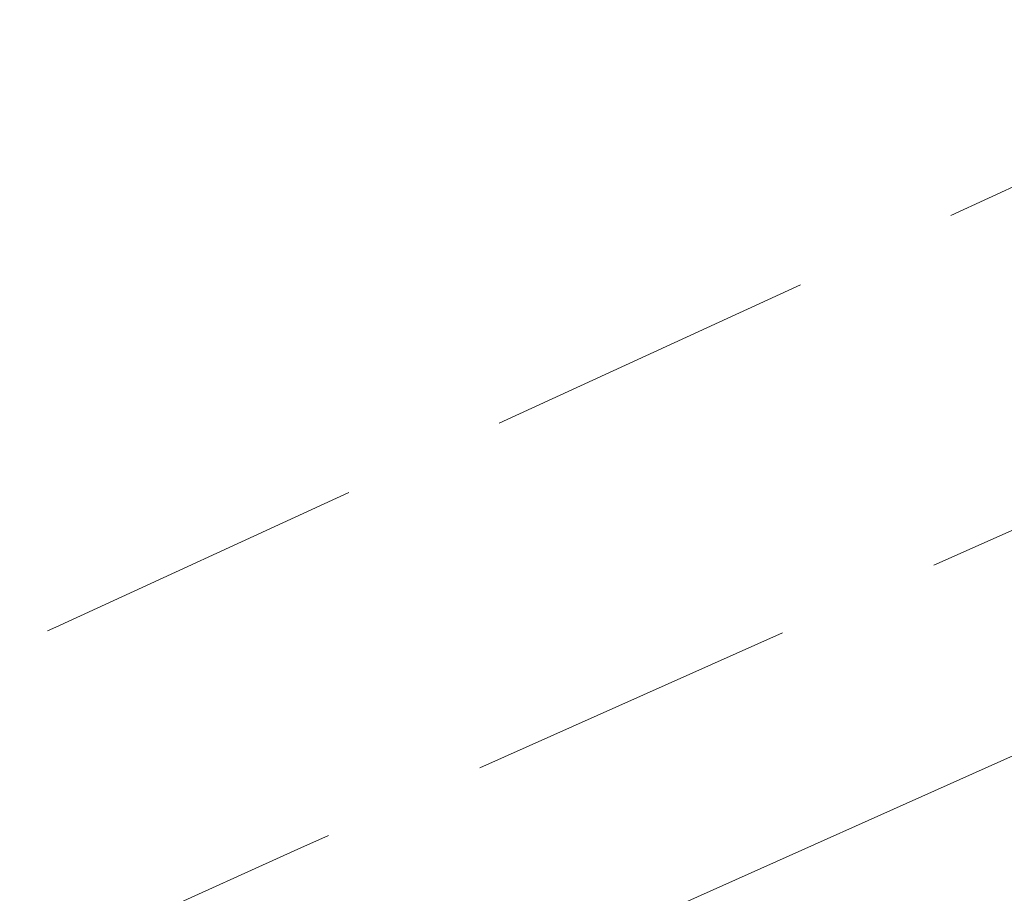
# Model space of a CAD drawing. Header units: metres. Extents: x 8440716 to 8446743, y 5883760 to 5887966.
# Tile 18 of 256: x 8442232.98 to 8442235.95, y 5885674.73 to 5885677.36. Entities that reach past the tile are written whole.
import ezdxf

# ---------------------------------------------------------------- set-up
doc = ezdxf.new("R2010")
doc.units = ezdxf.units.M
doc.header["$MEASUREMENT"] = 0
doc.linetypes.add('1.0_0.5', pattern=[1.5, 1, -0.5])
doc.layers.add('chodnik', color=253, linetype='CONTINUOUS')
doc.layers.add('przewód telekomunikacyjny podziemny', color=253, linetype='CONTINUOUS')

msp = doc.modelspace()

# ---------------------------------------------------------------- linework, layer by layer
at = {"layer": 'chodnik', "color": 253, "linetype": '1.0_0.5', "lineweight": 18, "flags": 128}
for points in [[(8442227.61, 5885673.02), (8442233.09, 5885675.53), (8442236.85, 5885677.26), (8442248.86, 5885682.85), (8442261.11, 5885688.95), (8442270.34, 5885693.7), (8442276.45, 5885696.95), (8442293.62, 5885706.31), (8442303.45, 5885711.71), (8442327.6, 5885725.01), (8442363.58, 5885744.79), (8442368.09, 5885747.26), (8442372.02, 5885749.46), (8442397.76, 5885763.64), (8442430.07, 5885781.43), (8442463.7, 5885799.91), (8442494.8, 5885816.96), (8442526.92, 5885834.71), (8442562.4, 5885854.15), (8442598.17, 5885873.84), (8442624.8, 5885888.46), (8442657.47, 5885906.45), (8442689.67, 5885924.19), (8442721.98, 5885941.97), (8442754.17, 5885959.73), (8442784.37, 5885976.3), (8442819.26, 5885995.45), (8442851.56, 5886013.23), (8442883.81, 5886030.99), (8442916.35, 5886048.87), (8442948.54, 5886066.59), (8442981.18, 5886084.55), (8443014.82, 5886103.01), (8443046.03, 5886120.16), (8443078.59, 5886138.04), (8443110.9, 5886155.85), (8443143.39, 5886173.76), (8443159.31, 5886182.54), (8443160.3, 5886182.95), (8443161.61, 5886183.38), (8443162.98, 5886183.6), (8443164.51, 5886183.65), (8443166.42, 5886183.54), (8443168.06, 5886183.45), (8443169.47, 5886183.69), (8443170.89, 5886184.19), (8443171.98, 5886184.78), (8443172.73, 5886185.26), (8443170.6, 5886186.43), (8443170.05, 5886186.13), (8443169.27, 5886185.79), (8443168.01, 5886185.54), (8443167.07, 5886185.56), (8443165.25, 5886185.7), (8443164.04, 5886185.74), (8443161.85, 5886185.52), (8443160.12, 5886185.08), (8443158.24, 5886184.31), (8443142.4, 5886175.6), (8443109.88, 5886157.66), (8443077.69, 5886139.94), (8443045.06, 5886121.98), (8443013.59, 5886104.73), (8442980.22, 5886086.4), (8442947.47, 5886068.38), (8442915.51, 5886050.79), (8442882.83, 5886032.85), (8442850.52, 5886015.03), (8442818.06, 5885997.17), (8442783.41, 5885978.14), (8442753.19, 5885961.54), (8442720.93, 5885943.74), (8442688.63, 5885925.96), (8442656.38, 5885908.21), (8442623.77, 5885890.25), (8442597.12, 5885875.63), (8442561.4, 5885855.99), (8442525.99, 5885836.53), (8442493.98, 5885818.86), (8442462.78, 5885801.76), (8442428.98, 5885783.14), (8442396.7, 5885765.42), (8442371.04, 5885751.28), (8442367.47, 5885749.33), (8442367.16, 5885749.31), (8442366.9, 5885749.46), (8442366.56, 5885750.02), (8442366.18, 5885750.8), (8442364.41, 5885749.81), (8442364.38, 5885749.25), (8442364.01, 5885748.06), (8442363.55, 5885747.4), (8442362.78, 5885746.73), (8442326.54, 5885726.81), (8442302.36, 5885713.49), (8442292.58, 5885708.1), (8442275.43, 5885698.75), (8442269.39, 5885695.57), (8442260.19, 5885690.78), (8442247.99, 5885684.71), (8442235.85, 5885679.08), (8442232.06, 5885677.37), (8442227.97, 5885675.56), (8442221.94, 5885672.89), (8442216.5, 5885670.61), (8442206.12, 5885666.35), (8442201.41, 5885664.48), (8442190.06, 5885660.16), (8442169.76, 5885652.89), (8442167.35, 5885652.25), (8442161.2, 5885650.61), (8442161.7, 5885648.68), (8442170.42, 5885650.93), (8442190.78, 5885658.22), (8442202.03, 5885662.53), (8442207.06, 5885664.47), (8442217.19, 5885668.66), (8442223.87, 5885671.41)], [(8442398.23, 5885762.83), (8442372.93, 5885748.87), (8442372.02, 5885749.46), (8442368.09, 5885747.26), (8442368.08, 5885746.24), (8442363.93, 5885743.94), (8442328.04, 5885724.2), (8442303.92, 5885710.92), (8442294.03, 5885705.48), (8442276.91, 5885696.15), (8442270.65, 5885692.84), (8442261.52, 5885688.13), (8442249.29, 5885682.04), (8442237.27, 5885676.4), (8442233.82, 5885674.86), (8442227.91, 5885672.18), (8442228.68, 5885670.34), (8442234.79, 5885673.06), (8442238.21, 5885674.64), (8442250.22, 5885680.25), (8442262.44, 5885686.36), (8442271.35, 5885690.96), (8442277.86, 5885694.39), (8442295.07, 5885703.76), (8442305.02, 5885709.25), (8442328.98, 5885722.44), (8442364.79, 5885742.15), (8442399.21, 5885760.98), (8442431.58, 5885778.77), (8442465.05, 5885797.22), (8442495.8, 5885814.05), (8442518.04, 5885826.35), (8442520.13, 5885827.5), (8442528.37, 5885832.06), (8442563.43, 5885851.44), (8442599.47, 5885871.24), (8442625.94, 5885885.78), (8442658.84, 5885903.89), (8442691.97, 5885922.16), (8442723.6, 5885939.55), (8442755.59, 5885957.15), (8442785.67, 5885973.69), (8442820.87, 5885992.99), (8442852.82, 5886010.6), (8442885.15, 5886028.42), (8442917.67, 5886046.28), (8442950.17, 5886064.15), (8442982.52, 5886081.96), (8443016.84, 5886100.81), (8443047.49, 5886117.63), (8443079.73, 5886135.39), (8443112.44, 5886153.39), (8443144.78, 5886171.19), (8443160.82, 5886179.99), (8443162.19, 5886180.5), (8443163.41, 5886180.72), (8443164.97, 5886180.7), (8443166.12, 5886180.47), (8443168.87, 5886179.82), (8443169.49, 5886179.73), (8443170.81, 5886179.74), (8443172.11, 5886180.07), (8443173.41, 5886180.59), (8443175.29, 5886181.7), (8443174.34, 5886182.75), (8443173.14, 5886183.92), (8443171.98, 5886184.78), (8443170.89, 5886184.19), (8443169.47, 5886183.69), (8443168.06, 5886183.45), (8443166.42, 5886183.54), (8443164.51, 5886183.65), (8443162.98, 5886183.6), (8443161.61, 5886183.38), (8443160.3, 5886182.95), (8443159.31, 5886182.54), (8443159.73, 5886181.73), (8443143.87, 5886172.95), (8443111.34, 5886155.04), (8443078.93, 5886137.17), (8443046.49, 5886119.33), (8443015.33, 5886102.26), (8442981.67, 5886083.71), (8442949, 5886065.77), (8442916.82, 5886048.03), (8442884.23, 5886030.14), (8442851.95, 5886012.33), (8442819.79, 5885994.66), (8442784.76, 5885975.43), (8442754.61, 5885958.89), (8442722.39, 5885941.13), (8442691.08, 5885923.91), (8442657.91, 5885905.62), (8442625.13, 5885887.6), (8442598.63, 5885873.01), (8442562.69, 5885853.33), (8442527.37, 5885833.89), (8442495.03, 5885816.03), (8442464.1, 5885799.05), (8442430.54, 5885780.59)]]:
    msp.add_lwpolyline(points, close=True, dxfattribs=at)
at = {"layer": 'przewód telekomunikacyjny podziemny', "color": 30, "linetype": 'Continuous', "lineweight": 18, "flags": 128}
msp.add_lwpolyline([(8442316.79, 5885717.27), (8442288.16, 5885701.78), (8442261.6, 5885687.5), (8442247.28, 5885680.22), (8442245.76, 5885679.52), (8442225.65, 5885670.52), (8442207.54, 5885662.12), (8442184.11, 5885653.73), (8442170.52, 5885649.13), (8442158.02, 5885645.48), (8442150.82, 5885643.71), (8442144.09, 5885641.96), (8442143.49, 5885641.81), (8442142.85, 5885641.61), (8442128.4, 5885637.27), (8442127.92, 5885637.14)], dxfattribs=at)

doc.saveas('drawing.dxf')
